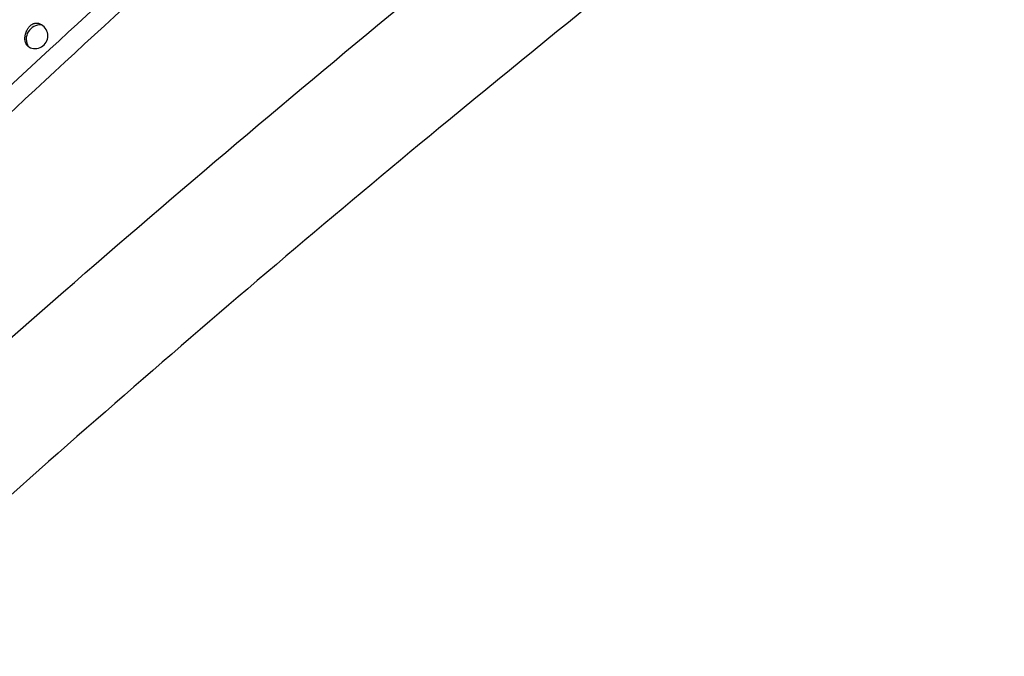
# Model space of a CAD drawing. Header units: millimetres. Extents: x -3.03 to 0.78, y -0.23 to 0.59.
# Tile 90 of 165: x 0.6381 to 0.6769, y -0.0948 to -0.0697. Entities that reach past the tile are written whole.
import ezdxf

# ---------------------------------------------------------------- set-up
doc = ezdxf.new("R2010")
doc.units = ezdxf.units.MM

msp = doc.modelspace()

# ---------------------------------------------------------------- linework, layer by layer
at = {"color": 7, "linetype": 'Continuous', "lineweight": 25}
msp.add_line((0.638957, -0.069864), (0.638881, -0.06982), dxfattribs=at)
at = {"color": 9, "linetype": 'Continuous', "lineweight": 25}
msp.add_arc((0.638911, -0.070418), 0.0005564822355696, 85.269755, 213.069534, dxfattribs=at)
at = {"color": 7, "linetype": 'Continuous', "lineweight": 25}
for start, end in [(0, 60.002688), (240.504635, 0)]:
    msp.add_arc((0.638707, -0.070297), 0.0005, start, end, dxfattribs=at)
for points, knots in [([(0.6271439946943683, -0.0917487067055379), (0.6316310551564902, -0.0876248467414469), (0.6361454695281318, -0.0835898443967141), (0.6452161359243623, -0.0757101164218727), (0.6497732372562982, -0.0718638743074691), (0.658931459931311, -0.0643594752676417), (0.6635344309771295, -0.0606997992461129), (0.6727653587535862, -0.0535813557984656), (0.6773951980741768, -0.050121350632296), (0.686684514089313, -0.0434014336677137), (0.6913459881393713, -0.0401383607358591), (0.7006731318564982, -0.0338275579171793), (0.705341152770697, -0.0307784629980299), (0.7193586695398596, -0.0219494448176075), (0.7287202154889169, -0.0164844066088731), (0.7381033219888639, -0.01145338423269)], [0, 0, 0, 0, 0.125, 0.125, 0.2500000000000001, 0.2500000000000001, 0.3750000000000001, 0.3750000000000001, 0.5000000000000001, 0.5000000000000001, 0.6250000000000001, 0.6250000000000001, 0.7500000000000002, 0.7500000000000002, 1, 1, 1, 1]), ([(0.7384158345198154, -0.016872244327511), (0.7306109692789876, -0.0210813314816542), (0.722802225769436, -0.0255984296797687), (0.7048443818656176, -0.0366910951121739), (0.6947047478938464, -0.0434752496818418), (0.6745479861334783, -0.0580056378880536), (0.6645308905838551, -0.0657518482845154), (0.6465682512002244, -0.0805993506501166), (0.6385888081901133, -0.0875460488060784), (0.630694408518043, -0.0947725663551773)], [3.109241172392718, 3.109241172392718, 3.109241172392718, 3.109241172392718, 3.17595934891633, 3.17595934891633, 3.2629390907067, 3.2629390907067, 3.349918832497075, 3.349918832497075, 3.420469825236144, 3.420469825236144, 3.420469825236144, 3.420469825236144]), ([(0.6384446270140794, -0.0707219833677), (0.6384368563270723, -0.0707163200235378), (0.6384212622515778, -0.0707049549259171), (0.6383999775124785, -0.0706841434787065), (0.6383803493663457, -0.0706606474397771), (0.6383625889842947, -0.070634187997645), (0.6383468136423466, -0.0706048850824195), (0.6383333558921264, -0.0705731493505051), (0.6383223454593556, -0.0705393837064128), (0.6383137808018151, -0.0705036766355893), (0.6383077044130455, -0.0704658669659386), (0.6383043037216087, -0.0704266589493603), (0.6383035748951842, -0.0703865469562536), (0.6383054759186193, -0.0703456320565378), (0.638310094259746, -0.0703036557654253), (0.6383173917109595, -0.0702615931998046), (0.6383272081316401, -0.070219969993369), (0.6383394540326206, -0.0701788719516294), (0.6383543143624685, -0.0701379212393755), (0.6383714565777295, -0.0700982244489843), (0.6383905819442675, -0.0700602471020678), (0.6384115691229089, -0.0700240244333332), (0.6384347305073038, -0.0699891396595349), (0.6384594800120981, -0.0699565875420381), (0.6384854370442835, -0.0699266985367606), (0.6385124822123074, -0.0698994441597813), (0.6385410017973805, -0.0698745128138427), (0.6385703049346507, -0.0698525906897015), (0.6385999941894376, -0.0698338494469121), (0.6386299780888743, -0.0698182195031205), (0.6386605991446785, -0.0698055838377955), (0.6386912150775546, -0.0697962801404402), (0.6387214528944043, -0.0697903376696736), (0.638751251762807, -0.0697876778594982), (0.6387808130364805, -0.0697883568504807), (0.6388096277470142, -0.0697924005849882), (0.6388372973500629, -0.0697998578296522), (0.6388612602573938, -0.0698090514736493), (0.6388753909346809, -0.0698171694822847), (0.6388812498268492, -0.0698205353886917)], [0, 0, 0, 0, 0.0267551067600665, 0.0536916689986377, 0.0806739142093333, 0.1078399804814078, 0.1355827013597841, 0.1635234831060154, 0.1908326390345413, 0.2183296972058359, 0.2464190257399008, 0.2747130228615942, 0.3021413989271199, 0.329761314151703, 0.3579882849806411, 0.3864264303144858, 0.4136918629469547, 0.4411502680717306, 0.4692224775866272, 0.4975090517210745, 0.5243870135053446, 0.5514561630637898, 0.5791332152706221, 0.6070223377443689, 0.6334679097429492, 0.66010034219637, 0.6873243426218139, 0.7147535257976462, 0.7409293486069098, 0.7672873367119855, 0.7942185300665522, 0.8213470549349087, 0.8475395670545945, 0.8739114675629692, 0.9008451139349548, 0.9279710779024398, 0.9544533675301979, 0.9811153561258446, 1, 1, 1, 1])]:
    msp.add_open_spline(points, degree=3, knots=knots, dxfattribs=at)
for points in [[(0.637147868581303, -0.0738737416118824), (0.6454643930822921, -0.0661085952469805), (0.6538269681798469, -0.0586426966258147), (0.6622207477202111, -0.0514692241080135)], [(0.6599096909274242, -0.0524360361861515), (0.6521695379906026, -0.0590887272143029), (0.6444508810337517, -0.0659956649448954), (0.6367652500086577, -0.0731632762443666)]]:
    msp.add_open_spline(points, degree=3, dxfattribs=at)

doc.saveas('drawing.dxf')
